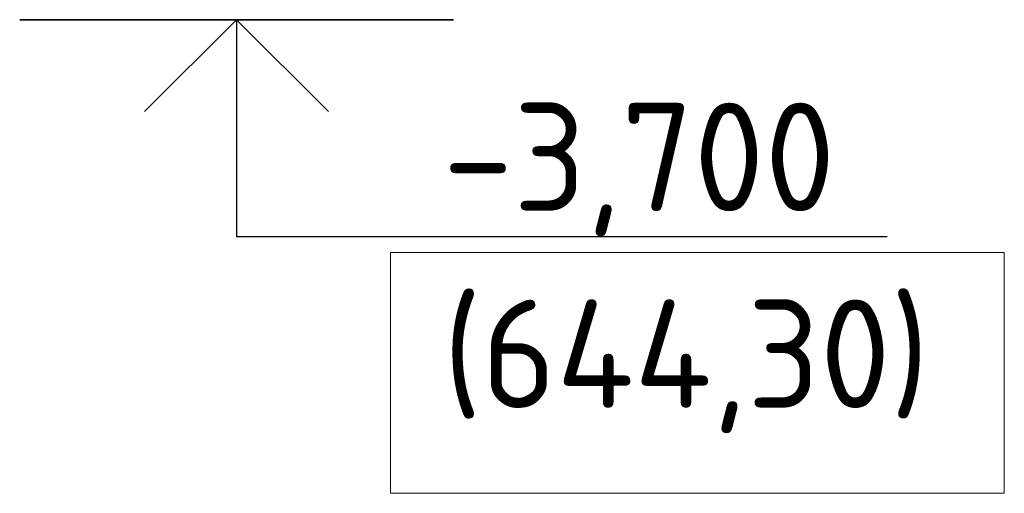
# Model space of a CAD drawing. Header units: millimetres. Extents: x -93479 to 1057970, y -66333 to 172656.
# Tile 57 of 145: x 159704 to 161973, y 48891 to 49984. Entities that reach past the tile are written whole.
import ezdxf

# ---------------------------------------------------------------- set-up
doc = ezdxf.new("R2010")
doc.units = ezdxf.units.MM
for name, color, linetype, lineweight in [('0 Фундамент', 5, 'Continuous', 30), ('A-ANNO-NOTE-1', 7, 'Continuous', 35), ('A-ANNO-NOTE-2', 7, 'Continuous', 18), ('G-ANNO-DIMS', 7, 'Continuous', 9), ('G-ANNO-DIMS-1', 7, 'Continuous', 18), ('РАЗМЕРЫ', 7, 'Continuous', 9)]:
    doc.layers.add(name, color=color, linetype=linetype, lineweight=lineweight)
doc.styles.add('ISOCPEUR', font='GOST_Common.ttf', dxfattribs={"height": 450})

# ---------------------------------------------------------------- blocks, each defined once
blk = doc.blocks.new('Высотные отметки - Вверх-711287-Разрез 3-3')
at = {"layer": '0 Фундамент', "color": 7}
for p, q in [((13236.7, 8150), (14736.7, 8150)), ((13236.7, 7650), (13236.7, 8150))]:
    blk.add_line(p, q, dxfattribs=at)
at = {"layer": 'A-ANNO-NOTE-1', "color": 7}
blk.add_line((12736.7, 7650), (13736.7, 7650), dxfattribs=at)
at = {"layer": 'A-ANNO-NOTE-2', "color": 7}
for q in [(13024.6, 7862.1), (13448.9, 7862.1)]:
    blk.add_line((13236.7, 7650), q, dxfattribs=at)

msp = doc.modelspace()

# ---------------------------------------------------------------- linework, layer by layer
at = {"layer": 'РАЗМЕРЫ', "color": 7, "ltscale": 100}
msp.add_lwpolyline([(160558, 48890.9), (161973.4, 48890.9), (161973.4, 49446.5), (160558, 49446.5)], close=True, dxfattribs=at)

# ---------------------------------------------------------------- block references
at = {"layer": 'G-ANNO-DIMS', "color": 7, "xscale": -1, "rotation": 180}
msp.add_blockref('Высотные отметки - Вверх-711287-Разрез 3-3', (146966.8, 57633.9), dxfattribs=at)

# ---------------------------------------------------------------- texts
at = {"layer": 'G-ANNO-DIMS-1', "color": 7, "char_height": 250, "width": 1150.283, "attachment_point": 7, "line_spacing_factor": 1.149209, "style": 'ISOCPEUR'}
for s, insert in [('-3,700', (160678.9, 49483.9)), ('(644,30)', (160678.9, 49029.6))]:
    msp.add_mtext(s, dxfattribs=dict(at, insert=insert))

doc.saveas('drawing.dxf')
